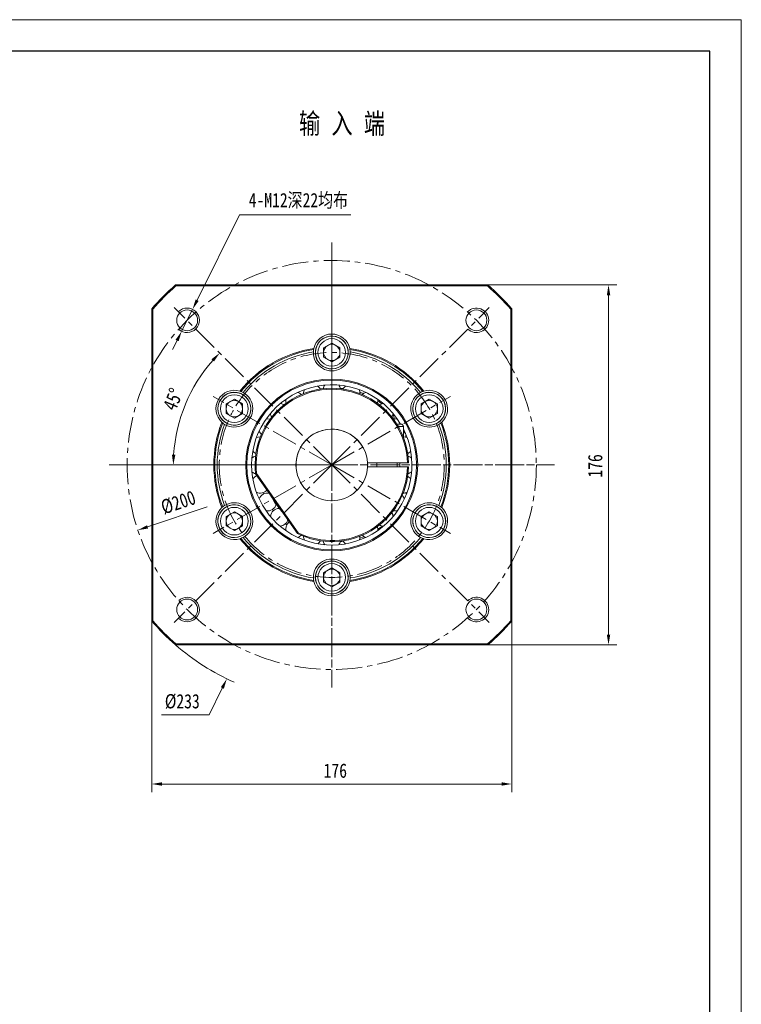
# Model space of a CAD drawing. Header units: millimetres. Extents: x -167 to 1131, y -116 to 802.
# Tile 5 of 5: x 778 to 1131, y 321 to 802. Entities that reach past the tile are written whole.
import ezdxf

# ---------------------------------------------------------------- set-up
doc = ezdxf.new("R2010")
doc.units = ezdxf.units.MM
doc.header["$LTSCALE"] = 2
doc.linetypes.add('CENTER', pattern=[10.16, 6.35, -1.27, 1.27, -1.27])
doc.layers.get('0').update_dxf_attribs({"lineweight": 18})
for name, color, linetype, lineweight in [('3中心线层', 1, 'CENTER', 18), ('7标注层', 4, 'Continuous', 18), ('图框_外框线', 7, 'Continuous', 18)]:
    doc.layers.add(name, color=color, linetype=linetype, lineweight=lineweight)
doc.styles.add('PC_TEXTSTYLE', font='txt', dxfattribs={"width": 0.8})
doc.styles.add('TH_GBDIM', font='txt', dxfattribs={"width": 0.8})
doc.dimstyles.new('TH_GBDIM', dxfattribs={"dimscale": 2, "dimtxt": 3.5, "dimasz": 2.5, "dimexe": 2, "dimexo": 0, "dimgap": 1.5, "dimtad": 1, "dimdec": 1, "dimdsep": 46, "dimtxsty": 'TH_GBDIM', "dimcen": 2.5, "dimdle": 5, "dimclrd": 4, "dimclre": 4, "dimclrt": 3, "dimadec": 0, "dimazin": 2, "dimtfac": 0.714286, "dimtdec": 1, "dimtmove": 0, "dimatfit": 3, "dimfxl": 0, "dimtolj": 1, "dimarcsym": 0})

# ---------------------------------------------------------------- blocks, each defined once
blk = doc.blocks.new('*X5')
at = {"layer": '7标注层'}
for points in [[(847.41, 429.18), (847.41, 427.51), (842.41, 428.34)], [(1013.41, 429.18), (1013.41, 427.51), (1018.41, 428.34)]]:
    blk.add_hatch(color=4, dxfattribs=at).paths.add_polyline_path(points, flags=0)
at = {"layer": '7标注层', "color": 4}
for p, q in [((842.41, 508.01), (842.41, 424.34)), ((1018.41, 508.01), (1018.41, 424.34)), ((847.41, 428.34), (1013.41, 428.34))]:
    blk.add_line(p, q, dxfattribs=at)
at = {"layer": '7标注层', "color": 3, "insert": (932.15, 434.84), "char_height": 7, "width": 21.2178, "attachment_point": 5, "style": 'TH_GBDIM'}
blk.add_mtext('176', dxfattribs=at)
blk = doc.blocks.new('*X6')
at = {"layer": '7标注层'}
for points in [[(1064.87, 667.36), (1066.54, 667.36), (1065.7, 672.36)], [(1064.87, 501.36), (1066.54, 501.36), (1065.7, 496.36)]]:
    blk.add_hatch(color=4, dxfattribs=at).paths.add_polyline_path(points, flags=0)
at = {"layer": '7标注层', "color": 4}
for p, q in [((1006.75, 672.36), (1069.7, 672.36)), ((1065.7, 501.36), (1065.7, 667.36)), ((1006.75, 496.36), (1069.7, 496.36))]:
    blk.add_line(p, q, dxfattribs=at)
at = {"layer": '7标注层', "color": 3, "insert": (1059.2, 583.89), "char_height": 7, "width": 21.2178, "attachment_point": 5, "rotation": 90, "style": 'TH_GBDIM'}
blk.add_mtext('176', dxfattribs=at)
blk = doc.blocks.new('*X7')
at = {"layer": '7标注层'}
blk.add_hatch(color=4, dxfattribs=at).paths.add_polyline_path([(876.15, 475.64), (877.65, 474.9), (879.1, 479.76)], flags=0)
at = {"layer": '7标注层', "color": 4}
for p, q in [((930.41, 579.36), (930.41, 589.36)), ((925.41, 584.36), (935.41, 584.36)), ((870.47, 462.16), (876.9, 475.27)), ((847.21, 462.16), (870.47, 462.16))]:
    blk.add_line(p, q, dxfattribs=at)
blk.add_arc((930.41, 584.36), 116.5, 229.0573, 245.8404, dxfattribs=at)
at = {"layer": '7标注层', "color": 3, "insert": (857.34, 468.66), "char_height": 7, "width": 30.5511, "attachment_point": 5, "style": 'TH_GBDIM'}
blk.add_mtext('%%C233', dxfattribs=at)
blk = doc.blocks.new('*X8')
at = {"layer": '7标注层'}
for points in [[(863.85, 665.29), (865.34, 664.55), (862.37, 660.44)], [(854.05, 645.59), (855.55, 644.85), (857.03, 649.69)]]:
    blk.add_hatch(color=4, dxfattribs=at).paths.add_polyline_path(points, flags=0)
at = {"layer": '7标注层', "color": 4}
for p, q in [((885.35, 706.69), (864.59, 664.92)), ((939.78, 706.69), (885.35, 706.69)), ((857.03, 649.69), (862.37, 660.44)), ((854.8, 645.22), (852.57, 640.74))]:
    blk.add_line(p, q, dxfattribs=at)
at = {"layer": '7标注层', "color": 3, "insert": (914.07, 713.46), "char_height": 7, "width": 102.1689, "attachment_point": 5, "style": 'TH_GBDIM'}
blk.add_mtext('4-M12深22均布', dxfattribs=at)
blk = doc.blocks.new('*X9')
at = {"layer": '7标注层'}
blk.add_hatch(color=4, dxfattribs=at).paths.add_polyline_path([(840.1, 554.86), (840.63, 553.28), (835.62, 552.48)], flags=0)
at = {"layer": '7标注层', "color": 4}
blk.add_line((869.54, 563.89), (840.36, 554.07), dxfattribs=at)
at = {"layer": '7标注层', "color": 3, "insert": (855.4, 565.99), "char_height": 7, "width": 33.5226, "attachment_point": 5, "rotation": 18.5883, "style": 'TH_GBDIM'}
blk.add_mtext('%%C200', dxfattribs=at)
blk = doc.blocks.new('*X10')
for points in [[(871.6, 636.05), (872.82, 634.91), (875.63, 639.13)], [(853.94, 589.33), (852.27, 589.38), (852.94, 584.36)]]:
    blk.add_hatch(color=4).paths.add_polyline_path(points, flags=0)
at = {"color": 4}
blk.add_arc((930.41, 584.36), 77.46, 138.6989, 176.3011, dxfattribs=at)
at = {"color": 3, "insert": (852.84, 616.49), "char_height": 7, "width": 21.6051, "attachment_point": 5, "rotation": 67.5, "style": 'TH_GBDIM'}
blk.add_mtext('45%%D', dxfattribs=at)

msp = doc.modelspace()

# ---------------------------------------------------------------- linework, layer by layer
at = {"color": 7, "linetype": 'Continuous', "lineweight": 15}
for p, q in [((854.06, 672.36), (1006.75, 672.36)), ((1006.56, 671.86), (854.25, 671.86)), ((842.41, 508.01), (842.41, 660.7)), ((842.91, 660.51), (842.91, 508.2)), ((1017.91, 508.2), (1017.91, 660.51)), ((1018.41, 660.7), (1018.41, 508.01)), ((926.41, 641.67), (930.41, 643.97)), ((926.41, 637.05), (926.41, 641.67)), ((930.41, 643.97), (934.41, 641.67)), ((934.41, 641.67), (934.41, 637.05)), ((930.41, 634.74), (926.41, 637.05)), ((934.41, 637.05), (930.41, 634.74)), ((938.27, 637.64), (938.22, 637.65)), ((938.45, 639.14), (938.4, 639.14)), ((936.09, 621.71), (934.61, 621.83)), ((935.78, 621.47), (935.66, 621.75)), ((878.78, 614.17), (882.78, 616.47)), ((882.78, 616.47), (886.78, 614.17)), ((886.99, 618.72), (886.96, 618.67)), ((888.19, 617.81), (888.16, 617.77)), ((945.95, 619.28), (944.13, 619.95)), ((944.16, 619.24), (944.16, 619.37)), ((974.04, 614.17), (978.04, 616.47)), ((978.04, 616.47), (982.04, 614.17)), ((878.78, 609.55), (878.78, 614.17)), ((886.78, 614.17), (886.78, 609.55)), ((974.04, 609.55), (974.04, 614.17)), ((982.04, 614.17), (982.04, 609.55)), ((882.78, 607.24), (878.78, 609.55)), ((886.78, 609.55), (882.78, 607.24)), ((978.04, 607.24), (974.04, 609.55)), ((982.04, 609.55), (978.04, 607.24)), ((962.13, 604.36), (964.16, 604.36)), ((965.41, 603.11), (962.88, 603.11)), ((965.41, 603.11), (965.41, 597.82)), ((980.49, 604.19), (980.46, 604.23)), ((981.88, 604.78), (981.85, 604.82)), ((948.38, 585.36), (967.39, 585.36)), ((948.38, 583.36), (967.39, 583.36)), ((952.41, 585.36), (952.41, 583.36)), ((962.41, 585.36), (962.41, 583.36)), ((913.59, 550.84), (893.16, 580.02)), ((893.64, 580.2), (913.93, 551.23)), ((896.92, 570.87), (897.18, 570.2)), ((966.11, 570.65), (966.97, 570.32)), ((966.31, 570.69), (966.41, 570.54)), ((878.94, 563.93), (878.96, 563.89)), ((880.33, 564.52), (880.35, 564.48)), ((962.38, 564.76), (962.41, 564.76)), ((962.41, 564.8), (962.41, 564.76)), ((878.78, 559.17), (882.78, 561.47)), ((878.78, 554.55), (878.78, 559.17)), ((882.78, 561.47), (886.78, 559.17)), ((886.78, 559.17), (886.78, 554.55)), ((901.36, 562.54), (901.8, 561.93)), ((904.42, 563.08), (904.58, 563.28)), ((974.04, 559.17), (978.04, 561.47)), ((974.04, 554.55), (974.04, 559.17)), ((978.04, 561.47), (982.04, 559.17)), ((982.04, 559.17), (982.04, 554.55)), ((882.78, 552.24), (878.78, 554.55)), ((886.78, 554.55), (882.78, 552.24)), ((907.77, 555.54), (908.41, 555.01)), ((978.04, 552.24), (974.04, 554.55)), ((982.04, 554.55), (978.04, 552.24)), ((944.16, 549.34), (944.16, 549.47)), ((972.62, 550.9), (972.65, 550.94)), ((973.83, 549.99), (973.85, 550.04)), ((925.99, 547.12), (926.15, 547.09)), ((934.55, 546.7), (936.2, 546.84)), ((922.54, 531.07), (922.59, 531.07)), ((926.41, 531.67), (930.41, 533.97)), ((926.41, 527.05), (926.41, 531.67)), ((930.41, 533.97), (934.41, 531.67)), ((934.41, 531.67), (934.41, 527.05)), ((922.36, 529.57), (922.41, 529.57)), ((930.41, 524.74), (926.41, 527.05)), ((934.41, 527.05), (930.41, 524.74)), ((1006.75, 496.36), (854.06, 496.36)), ((854.25, 496.86), (1006.56, 496.86))]:
    msp.add_line(p, q, dxfattribs=at)
at = {"color": 7, "linetype": 'Continuous', "lineweight": 0}
msp.add_line((990.41, 496.83), (930.41, 496.83), dxfattribs=at)
at = {"color": 7, "linetype": 'Continuous', "lineweight": 15}
for points in [[(952.91, 615.75), (952.87, 616.28), (952.85, 616.46)], [(907.07, 613.71), (906.08, 614.17), (905.21, 614.34)], [(952.72, 614.49), (952.77, 614.65), (952.91, 615.75)], [(954.92, 614.22), (954.85, 614.27), (952.91, 615.65)], [(900.27, 606.67), (899.2, 606.85), (898.31, 606.8)], [(895.52, 598.11), (894.45, 598.01), (893.59, 597.73)], [(965.41, 600), (965.62, 600.34), (965.89, 600.93)], [(967.22, 597.73), (966.44, 597.99), (965.41, 598.11)], [(963.72, 585.36), (963.74, 584.36), (963.72, 583.36)], [(952.91, 552.96), (952.77, 554.06), (952.72, 554.22)], [(952.91, 552.89), (954.26, 553.82), (955.09, 554.45)], [(944.1, 548.58), (945.86, 549.22), (946.11, 549.32)], [(952.85, 552.26), (952.87, 552.43), (952.91, 552.96)]]:
    msp.add_lwpolyline(points, dxfattribs=at)
for centre, radius in [((859.7, 655.07), 5.1), ((1001.12, 655.07), 5.1), ((930.41, 639.36), 8), ((930.41, 639.36), 6.75), ((930.41, 584.36), 42), ((930.41, 584.36), 41.5), ((882.78, 611.86), 8), ((882.78, 611.86), 6.75), ((978.04, 611.86), 8), ((978.04, 611.86), 6.75), ((882.78, 556.86), 8), ((882.78, 556.86), 6.75), ((978.04, 556.86), 8), ((978.04, 556.86), 6.75), ((930.41, 529.36), 8), ((930.41, 529.36), 6.75), ((859.7, 513.65), 5.1), ((1001.12, 513.65), 5.1)]:
    msp.add_circle(centre, radius, dxfattribs=at)
for centre, radius, start, end in [((930.41, 584.36), 116.5, 130.9427, 139.0573), ((930.41, 584.36), 116, 131.0349, 138.9651), ((930.41, 584.36), 116, 41.0349, 48.9651), ((930.41, 584.36), 116.5, 40.9427, 49.0573), ((930.41, 639.36), 9, 12.6926, 167.3074), ((930.41, 639.36), 8.05, 358.4671, 347.72), ((930.41, 584.36), 57.65, 98.7602, 141.2398), ((930.41, 584.36), 57.15, 98.9404, 141.0596), ((930.41, 639.36), 9, 170.6921, 178.2635), ((930.41, 639.36), 4, 120, 180), ((930.41, 639.36), 4, 60, 120), ((930.41, 639.36), 4, 0, 60), ((930.41, 584.36), 57.65, 38.7602, 81.2398), ((930.41, 584.36), 57.15, 38.9404, 81.0596), ((930.41, 639.36), 9, 1.7365, 9.3079), ((930.41, 584.36), 56, 99.2441, 140.7559), ((930.41, 639.36), 9, 178.2635, 1.7365), ((930.41, 639.36), 4, 180, 240), ((930.41, 639.36), 4, 240, 300), ((930.41, 639.36), 4, 300, 0), ((930.41, 639.36), 8.05, 347.72, 358.4671), ((930.41, 584.36), 56, 39.2441, 80.7559), ((930.41, 584.36), 39.17, 30.7064, 180), ((930.41, 584.36), 37.5, 1.5281, 186.6424), ((930.41, 584.36), 37, 1.5487, 186.4474), ((921.02, 619.37), 4.37, 155.7177, 181.6855), ((921.02, 619.37), 4.38, 28.3145, 54.2823), ((930.41, 620.61), 4.38, 140.7177, 166.6855), ((930.41, 620.61), 4.37, 13.3145, 39.2823), ((939.79, 619.37), 4.38, 125.7177, 151.6855), ((939.79, 619.37), 4.38, 0, 24.2823), ((882.78, 611.86), 9, 72.6926, 227.3074), ((882.78, 611.86), 8.05, 58.4671, 47.72), ((882.78, 611.86), 9, 238.2635, 61.7365), ((882.78, 611.86), 9, 61.7365, 69.3079), ((882.78, 611.86), 8.05, 47.72, 58.4671), ((912.28, 615.75), 4.38, 170.7177, 196.6855), ((912.28, 615.75), 4.37, 43.3145, 69.2823), ((948.53, 615.75), 4.37, 110.7177, 136.6855), ((978.04, 611.86), 9, 118.2635, 301.7365), ((978.04, 611.86), 8.05, 298.4671, 287.72), ((978.04, 611.86), 9, 110.6921, 118.2635), ((978.04, 611.86), 9, 312.6926, 107.3074), ((882.78, 611.86), 4, 120, 180), ((882.78, 611.86), 4, 180, 240), ((882.78, 611.86), 4, 60, 120), ((882.78, 611.86), 4, 0, 60), ((882.78, 611.86), 4, 300, 360), ((956.04, 609.99), 4.38, 95.7177, 121.6855), ((978.04, 611.86), 4, 120, 180), ((978.04, 611.86), 4, 180, 240), ((978.04, 611.86), 4, 60, 120), ((978.04, 611.86), 4, 0, 60), ((978.04, 611.86), 4, 300, 0), ((882.78, 611.86), 4, 240, 300), ((904.77, 609.99), 4.38, 185.7177, 211.6855), ((956.04, 609.99), 4.38, 328.3145, 354.2823), ((955.8, 606.44), 5.2, 3.8007, 29.9294), ((961.8, 602.48), 4.38, 80.7177, 106.6855), ((978.04, 611.86), 4, 240, 300), ((930.41, 584.36), 57.65, 158.7602, 201.2398), ((930.41, 584.36), 57.15, 158.9404, 201.0596), ((930.41, 584.36), 56, 159.2441, 200.7559), ((882.78, 611.86), 9, 230.6921, 238.2635), ((930.41, 584.36), 39.17, 180, 26.6687), ((930.41, 584.36), 17.5, 3.2758, 356.7242), ((930.41, 584.36), 17.5, 356.7242, 183.2758), ((964.16, 603.11), 1.25, 0, 90), ((978.04, 611.86), 8.05, 287.72, 298.4671), ((978.04, 611.86), 9, 301.7365, 309.3079), ((930.41, 584.36), 56, 339.2441, 20.7559), ((930.41, 584.36), 57.15, 338.9404, 21.0596), ((930.41, 584.36), 57.65, 338.7602, 21.2398), ((899.01, 602.48), 4.38, 200.7177, 226.6855), ((965.21, 598.86), 1.5, 34.9595, 74.9483), ((965.21, 598.86), 1.5, 324.905, 10.2832), ((894.16, 584.36), 4.37, 103.3145, 129.2823), ((895.39, 593.74), 4.37, 215.7177, 241.6855), ((965.42, 593.74), 4.38, 298.3145, 324.2823), ((966.66, 584.36), 4.38, 50.7177, 76.6855), ((930.41, 584.36), 37.5, 243.3576, 358.4719), ((930.41, 584.36), 37, 243.5526, 358.4513), ((894.16, 584.36), 4.38, 230.7177, 256.6855), ((895.39, 574.97), 4.38, 110.9264, 144.2823), ((965.42, 574.97), 4.38, 35.7177, 61.6855), ((966.66, 584.36), 4.38, 283.3145, 309.2823), ((895.39, 574.97), 4.38, 245.7177, 318.9639), ((899.01, 566.23), 4.38, 79.657, 159.2823), ((930.41, 584.36), 33.33, 206.8904, 223.1096), ((961.8, 566.23), 4.38, 20.7177, 45.5868), ((965.42, 574.97), 4.38, 268.3145, 294.2823), ((882.78, 556.86), 9, 132.6926, 287.3074), ((882.78, 556.86), 8.05, 118.4671, 107.72), ((882.78, 556.86), 9, 121.7365, 129.3079), ((882.78, 556.86), 9, 298.2635, 121.7365), ((882.78, 556.86), 8.05, 107.72, 118.4671), ((899.01, 566.23), 4.38, 260.7177, 344.4424), ((978.04, 556.86), 9, 58.2635, 241.7365), ((978.04, 556.86), 8.05, 238.4671, 227.72), ((978.04, 556.86), 9, 252.6926, 47.3074), ((978.04, 556.86), 9, 50.6921, 58.2635), ((882.78, 556.86), 4, 120, 180), ((882.78, 556.86), 4, 60, 120), ((882.78, 556.86), 4, 0, 60), ((904.77, 558.72), 4.38, 90.5576, 174.2823), ((956.04, 558.72), 4.38, 5.7177, 31.6855), ((961.8, 566.23), 4.37, 253.3145, 279.2823), ((978.04, 556.86), 4, 120, 180), ((978.04, 556.86), 4, 60, 120), ((978.04, 556.86), 4, 0, 60), ((882.78, 556.86), 4, 180, 240), ((882.78, 556.86), 4, 300, 360), ((904.77, 558.72), 4.37, 275.7177, 343.0958), ((912.28, 552.96), 4.38, 126.9169, 189.2823), ((956.04, 558.72), 4.37, 238.3145, 264.2823), ((978.04, 556.86), 4, 180, 240), ((978.04, 556.86), 4, 300, 360), ((882.78, 556.86), 4, 240, 300), ((882.78, 556.86), 9, 290.6921, 298.2635), ((930.41, 584.36), 56, 219.2441, 260.7559), ((912.28, 552.96), 4.38, 290.7177, 316.6855), ((921.02, 549.34), 4.37, 178.3145, 204.2823), ((930.41, 584.36), 56, 279.2441, 320.7559), ((939.79, 549.34), 4.37, 335.7177, 360), ((948.53, 552.96), 4.38, 223.3145, 249.2823), ((978.04, 556.86), 8.05, 227.72, 238.4671), ((978.04, 556.86), 9, 241.7365, 249.3079), ((978.04, 556.86), 4, 240, 300), ((930.41, 584.36), 57.65, 218.7602, 261.2398), ((930.41, 584.36), 57.15, 218.9404, 261.0596), ((921.02, 549.34), 4.38, 305.7177, 332.3752), ((930.41, 548.11), 4.38, 193.4193, 219.2823), ((930.41, 548.11), 4.37, 320.7177, 346.6855), ((939.79, 549.34), 4.37, 208.3145, 234.2823), ((930.41, 584.36), 57.65, 278.7602, 321.2398), ((930.41, 584.36), 57.15, 278.9404, 321.0596), ((930.41, 529.36), 9, 358.2635, 181.7365), ((930.41, 529.36), 8.05, 178.4671, 167.72), ((930.41, 529.36), 8.05, 167.72, 178.4671), ((930.41, 529.36), 4, 120, 180), ((930.41, 529.36), 4, 60, 120), ((930.41, 529.36), 4, 0, 60), ((930.41, 529.36), 9, 181.7365, 189.3079), ((930.41, 529.36), 9, 192.6926, 347.3074), ((930.41, 529.36), 4, 180, 240), ((930.41, 529.36), 4, 240, 300), ((930.41, 529.36), 4, 300, 0), ((930.41, 529.36), 9, 350.6921, 358.2635), ((930.41, 584.36), 116.5, 220.9427, 229.0573), ((930.41, 584.36), 116, 221.0349, 228.9651), ((930.41, 584.36), 116, 311.0349, 318.9651), ((930.41, 584.36), 116.5, 310.9427, 319.0573)]:
    msp.add_arc(centre, radius, start, end, dxfattribs=at)
at = {"color": 4}
for centre, start, end in [((859.7, 655.07), 226.7191, 135), ((1001.12, 655.07), 225, 136.7191), ((859.7, 513.65), 225, 133.2809), ((1001.12, 513.65), 223.2809, 135)]:
    msp.add_arc(centre, 6, start, end, dxfattribs=at)
at = {"color": 7, "linetype": 'Continuous', "lineweight": 15}
for points in [[(854.06, 672.36), (854.25, 671.86)], [(1006.75, 672.36), (1006.56, 671.86)], [(842.91, 660.51), (842.41, 660.7)], [(1018.41, 660.7), (1017.91, 660.51)], [(921.63, 641.33), (921.53, 640.81)], [(939.29, 640.81), (939.19, 641.33)], [(885.96, 620.28), (885.45, 620.45)], [(975.36, 620.45), (974.86, 620.28)], [(876.67, 605.24), (877.07, 604.89)], [(983.74, 604.89), (984.14, 605.24)], [(948.38, 585.36), (947.88, 585.36)], [(948.38, 583.36), (947.88, 583.36)], [(967.89, 585.36), (967.39, 585.36)], [(967.89, 583.36), (967.39, 583.36)], [(893.16, 580.02), (893.64, 580.2)], [(877.07, 563.82), (876.67, 563.47)], [(962.33, 564.68), (962.41, 564.76)], [(984.14, 563.47), (983.74, 563.82)], [(913.93, 551.23), (913.59, 550.84)], [(885.45, 548.26), (885.96, 548.44)], [(974.86, 548.44), (975.36, 548.26)], [(921.53, 527.9), (921.63, 527.38)], [(939.19, 527.38), (939.29, 527.9)], [(842.91, 508.2), (842.41, 508.01)], [(1018.41, 508.01), (1017.91, 508.2)], [(854.25, 496.86), (854.06, 496.36)], [(1006.56, 496.86), (1006.75, 496.36)]]:
    msp.add_open_spline(points, degree=1, dxfattribs=at)
at = {"layer": '3中心线层'}
for p, q in [((930.41, 584.36), (930.41, 693.2)), ((930.41, 687.36), (930.41, 481.36)), ((930.41, 584.36), (853.44, 661.32)), ((930.41, 584.36), (1007.37, 661.32)), ((930.41, 584.36), (872.42, 617.84)), ((930.41, 584.36), (988.4, 617.84)), ((930.41, 584.36), (821.57, 584.36)), ((827.41, 584.36), (1033.41, 584.36)), ((930.41, 584.36), (853.44, 507.39)), ((930.41, 584.36), (872.42, 550.88)), ((930.41, 584.36), (930.41, 475.51)), ((930.41, 584.36), (1007.37, 507.39)), ((930.41, 584.36), (1039.25, 584.36)), ((930.41, 584.36), (988.4, 550.88))]:
    msp.add_line(p, q, dxfattribs=at)
for radius in [100, 55]:
    msp.add_circle((930.41, 584.36), radius, dxfattribs=at)
at = {"layer": '图框_外框线', "color": 3}
msp.add_lwpolyline([(-167.26, -115.7), (1130.6, -115.7), (1130.6, 802.08), (-167.26, 802.08)], close=True, dxfattribs=at)
at = {"layer": '图框_外框线', "color": 3, "lineweight": 25}
msp.add_lwpolyline([(-90.01, -100.25), (1115.15, -100.25), (1115.15, 786.63), (-90.01, 786.63)], close=True, dxfattribs=at)

# ---------------------------------------------------------------- texts
at = {"color": 3, "insert": (914.37, 756.35), "char_height": 10, "width": 56.3938, "attachment_point": 1, "style": 'PC_TEXTSTYLE'}
msp.add_mtext('输 入 端', dxfattribs=at)

# ---------------------------------------------------------------- dimensions: what is measured, and where the dimension line sits
dim = msp.add_angular_dim_2l(base=(858.84, 614), line1=((930.41, 584.36), (853.44, 661.32)), line2=((930.41, 584.36), (821.57, 584.36)), dimstyle='TH_GBDIM', override={"dimtad": 1, "dimtih": 0, "dimtoh": 0, "dimsah": 1, "dimtdec": 0, "dimtzin": 8})
dim.commit()
dim.dimension.update_dxf_attribs({"geometry": '*X10', "text_midpoint": (852.84, 616.49)})
at = {"layer": '7标注层'}
dim = msp.add_diameter_dim_2p(p1=(857.03, 649.69), p2=(862.37, 660.44), text='4-M12深22均布', dimstyle='TH_GBDIM', override={"dimtoh": 1, "dimdec": 0, "dimpost": '%%C<>', "dimsah": 1, "dimtzin": 0}, dxfattribs=at)
dim.commit()
dim.dimension.update_dxf_attribs({"geometry": '*X8', "text_midpoint": (885.35, 706.69), "dimtype": 163})
for p1, p2, override, picture, middle in [((981.71, 688.95), (879.1, 479.76), {"dimtih": 1, "dimtoh": 1, "dimpost": '%%C<>', "dimsah": 1, "dimtofl": 0, "dimtzin": 0}, '*X7', (870.47, 462.16)), ((1025.19, 616.23), (835.62, 552.48), {"dimpost": '%%C<>', "dimsah": 1, "dimtzin": 0}, '*X9', (857.48, 559.83))]:
    dim = msp.add_diameter_dim_2p(p1=p1, p2=p2, dimstyle='TH_GBDIM', override=override, dxfattribs=at)
    dim.commit()
    dim.dimension.update_dxf_attribs({"geometry": picture, "text_midpoint": middle, "dimtype": 163})
dim = msp.add_linear_dim(base=(1065.7, 672.36), p1=(1006.75, 496.36), p2=(1006.75, 672.36), angle=90, dimstyle='TH_GBDIM', override={"dimsah": 1, "dimtzin": 0}, dxfattribs=at)
dim.commit()
dim.dimension.update_dxf_attribs({"geometry": '*X6', "text_midpoint": (1065.7, 583.89), "dimtype": 160})
dim = msp.add_linear_dim(base=(1018.41, 428.34), p1=(842.41, 508.01), p2=(1018.41, 508.01), dimstyle='TH_GBDIM', override={"dimsah": 1, "dimtzin": 0}, dxfattribs=at)
dim.commit()
dim.dimension.update_dxf_attribs({"geometry": '*X5', "text_midpoint": (932.15, 428.34), "dimtype": 160})

doc.saveas('drawing.dxf')
